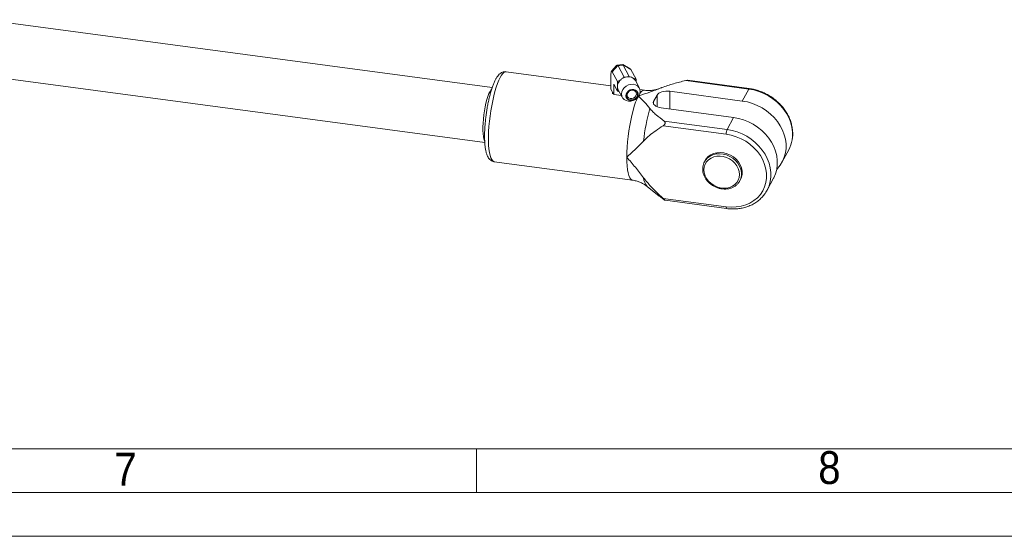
# Model space of a CAD drawing. Header units: millimetres. Extents: x 40 to 3324, y 40 to 2336.
# Tile 4 of 9: x 2111 to 2562, y 40 to 277. Entities that reach past the tile are written whole.
import ezdxf

# ---------------------------------------------------------------- set-up
doc = ezdxf.new("R2010")
doc.units = ezdxf.units.MM
doc.header["$LTSCALE"] = 4
doc.linetypes.add('SLD-Solido', pattern=[0])
doc.styles.add('SLDTEXTSTYLE0', font='GOTHIC.TTF', dxfattribs={"width": 0.913})

msp = doc.modelspace()

# ---------------------------------------------------------------- linework, layer by layer
at = {"color": 7, "linetype": 'SLD-Solido', "lineweight": 15}
for p, q in [((2327.158, 245.555), (2094.725, 276.695)), ((2381.586, 246.435), (2333.618, 252.862)), ((2384.213, 255.743), (2381.794, 253.052)), ((2384.84, 255.639), (2382.243, 252.75)), ((2382.243, 252.75), (2384.625, 248.307)), ((2387.083, 256.187), (2384.366, 255.823)), ((2387.253, 255.791), (2384.975, 255.486)), ((2384.975, 255.486), (2387.736, 250.334)), ((2390.483, 254.22), (2387.116, 256.181)), ((2390.744, 253.889), (2387.196, 255.954)), ((2387.253, 255.791), (2390.014, 250.639)), ((2390.744, 253.889), (2393.125, 249.445)), ((2091.352, 251.52), (2323.792, 220.379)), ((2381.586, 251.777), (2381.586, 244.849)), ((2384.625, 248.307), (2386.222, 249.347)), ((2384.625, 248.307), (2384.625, 246.653)), ((2387.277, 250.035), (2387.736, 250.334)), ((2387.736, 250.334), (2388.265, 250.405)), ((2389.484, 250.568), (2390.014, 250.639)), ((2390.472, 250.463), (2390.014, 250.639)), ((2393.125, 249.445), (2391.527, 250.058)), ((2394.639, 245.329), (2392.793, 248.776)), ((2393.125, 249.445), (2393.125, 248.156)), ((2444.782, 244.935), (2415.891, 248.806)), ((2444.994, 245.135), (2416.768, 248.917)), ((2382.901, 242.395), (2381.586, 244.849)), ((2382.901, 247.123), (2384.625, 243.907)), ((2382.901, 247.123), (2382.901, 242.395)), ((2384.625, 245.56), (2384.625, 243.907)), ((2384.625, 243.907), (2385.495, 243.573)), ((2384.957, 244.576), (2386.804, 241.13)), ((2396.983, 244.373), (2394.906, 244.651)), ((2408.604, 243.881), (2441.831, 239.429)), ((2408.604, 243.881), (2408.604, 235.806)), ((2441.831, 239.429), (2444.782, 244.935)), ((2382.353, 243.418), (2382.38, 242.737)), ((2386.375, 241.929), (2382.901, 242.395)), ((2401.172, 239.286), (2402.725, 242.184)), ((2401.172, 239.286), (2401.172, 238.044)), ((2402.725, 242.184), (2402.725, 236.826)), ((2437.794, 231.895), (2404.566, 236.347)), ((2405.952, 230.26), (2434.843, 226.389)), ((2434.843, 226.389), (2437.794, 231.895)), ((2434.429, 224.231), (2405.538, 228.102)), ((2460.165, 211.591), (2463.115, 217.097)), ((2424.775, 212.156), (2424.464, 211.576)), ((2328.094, 211.63), (2391.459, 203.141)), ((2424.464, 211.576), (2424.26, 211.159)), ((2440.682, 202.885), (2440.993, 203.465)), ((2440.682, 202.885), (2440.889, 203.307)), ((2453.177, 198.551), (2456.127, 204.057)), ((2398.252, 200.273), (2403.746, 195.904)), ((2405.952, 194.233), (2403.75, 195.951)), ((2405.538, 194.846), (2434.429, 190.975)), ((2453.177, 198.551), (2452.674, 197.686)), ((2406.405, 193.944), (2434.631, 190.162)), ((80, 80), (3284, 80))]:
    msp.add_line(p, q, dxfattribs=at)
at = {"color": 7, "linetype": 'SLD-Solido', "lineweight": 0}
for p, q in [((2320, 80), (2320, 60)), ((60, 60), (3304, 60)), ((40, 40), (3324, 40))]:
    msp.add_line(p, q, dxfattribs=at)
at = {"color": 7, "linetype": 'SLD-Solido', "lineweight": 15, "flags": 128}
for points in [[(2330.856, 250.259), (2331.481, 251.304), (2332.098, 252.091), (2332.697, 252.609), (2333.272, 252.852), (2333.618, 252.862)], [(2328.094, 211.63), (2327.898, 211.676), (2327.396, 211.99), (2326.94, 212.578), (2326.538, 213.431), (2326.194, 214.54), (2325.913, 215.887), (2325.699, 217.456), (2325.555, 219.225), (2325.482, 221.17), (2325.482, 223.265), (2325.555, 225.481), (2325.699, 227.789), (2325.913, 230.157), (2326.194, 232.553), (2326.538, 234.945), (2326.94, 237.301), (2327.396, 239.588), (2327.898, 241.776), (2328.44, 243.835), (2329.015, 245.737), (2329.615, 247.457), (2330.231, 248.971), (2330.856, 250.259)], [(2323.72, 220.987), (2323.61, 221.22), (2323.333, 222.061), (2323.12, 223.145), (2322.975, 224.445), (2322.902, 225.934), (2322.902, 227.578), (2322.975, 229.34), (2323.12, 231.181), (2323.333, 233.06), (2323.61, 234.935), (2323.944, 236.763), (2324.328, 238.505), (2324.754, 240.121), (2325.211, 241.575), (2325.69, 242.834), (2326.18, 243.871)], [(2326.18, 243.871), (2326.67, 244.662), (2326.961, 245.014)], [(2390.721, 239.38), (2389.61, 239.363), (2388.575, 239.609), (2387.686, 240.101), (2387.003, 240.807), (2386.574, 241.678), (2386.428, 242.655), (2386.574, 243.671), (2387.003, 244.656), (2387.686, 245.545), (2388.575, 246.276), (2389.61, 246.799), (2390.721, 247.079), (2391.833, 247.097), (2392.868, 246.851), (2393.757, 246.359), (2394.44, 245.653), (2394.869, 244.782), (2395.015, 243.805), (2394.869, 242.789), (2394.44, 241.803), (2393.757, 240.915), (2392.868, 240.184), (2391.833, 239.66), (2390.721, 239.38)], [(2391.256, 239.731), (2392.118, 239.969), (2392.896, 240.428), (2393.514, 241.065), (2393.91, 241.815), (2394.047, 242.607), (2393.91, 243.362), (2393.514, 244.006), (2392.896, 244.477), (2392.118, 244.728), (2391.256, 244.735), (2390.393, 244.497), (2389.615, 244.037), (2388.998, 243.401), (2388.602, 242.65), (2388.465, 241.859), (2388.602, 241.104), (2388.998, 240.46), (2389.615, 239.989), (2390.393, 239.738), (2391.256, 239.731)], [(2391.256, 239.923), (2390.419, 239.936), (2389.674, 240.198), (2389.099, 240.681), (2388.759, 241.331), (2388.689, 242.08), (2388.897, 242.845), (2389.361, 243.543), (2390.03, 244.1), (2390.832, 244.454), (2391.68, 244.568), (2392.482, 244.428), (2393.151, 244.051), (2393.615, 243.477), (2393.823, 242.767), (2393.753, 242), (2393.412, 241.258), (2392.838, 240.622), (2392.092, 240.16), (2391.256, 239.923)], [(2391.141, 240.523), (2391.916, 240.757), (2392.587, 241.219), (2393.063, 241.847), (2393.278, 242.556), (2393.206, 243.251), (2392.854, 243.837), (2392.271, 244.235), (2391.535, 244.392), (2390.746, 244.287), (2390.011, 243.933), (2389.428, 243.378), (2389.076, 242.698), (2389.003, 241.983), (2389.219, 241.332), (2389.695, 240.831), (2390.365, 240.549), (2391.141, 240.523)], [(2402.725, 242.184), (2403.056, 242.624), (2403.553, 243.024), (2404.196, 243.367), (2404.961, 243.641), (2405.818, 243.835), (2406.735, 243.942), (2407.675, 243.958), (2408.604, 243.881)], [(2464.66, 221.64), (2464.839, 223.187), (2464.839, 225.282), (2464.568, 227.399), (2464.029, 229.509), (2463.23, 231.585), (2462.182, 233.597), (2460.898, 235.519), (2459.396, 237.325), (2457.696, 238.99), (2455.822, 240.492), (2453.799, 241.811), (2451.654, 242.928), (2449.415, 243.829), (2447.114, 244.501), (2444.782, 244.935)], [(2388.838, 213.711), (2388.877, 215.956), (2388.994, 218.314), (2389.187, 220.752), (2389.454, 223.233), (2389.79, 225.722), (2390.191, 228.183), (2390.651, 230.579), (2391.163, 232.875), (2391.719, 235.038), (2392.312, 237.037), (2392.933, 238.843), (2393.572, 240.428), (2393.828, 240.989)], [(2404.566, 236.347), (2403.685, 236.512), (2402.886, 236.761), (2402.2, 237.082), (2401.651, 237.465), (2401.263, 237.893), (2401.049, 238.352), (2401.019, 238.822), (2401.172, 239.286)], [(2441.831, 239.429), (2444.164, 238.995), (2446.465, 238.323), (2448.703, 237.422), (2450.848, 236.305), (2452.872, 234.987), (2454.746, 233.485), (2456.445, 231.819), (2457.947, 230.014), (2459.231, 228.091), (2460.28, 226.079), (2461.079, 224.003), (2461.617, 221.893), (2461.889, 219.776), (2461.889, 217.681), (2461.617, 215.637), (2461.079, 213.671), (2460.28, 211.81), (2459.231, 210.078), (2457.947, 208.5), (2457.584, 208.125)], [(2456.127, 204.057), (2456.242, 204.275), (2457.041, 206.137), (2457.58, 208.103), (2457.851, 210.147), (2457.851, 212.242), (2457.58, 214.359), (2457.041, 216.469), (2456.242, 218.545), (2455.193, 220.557), (2453.91, 222.479), (2452.408, 224.285), (2450.708, 225.95), (2448.834, 227.452), (2446.811, 228.771), (2444.666, 229.888), (2442.427, 230.789), (2440.126, 231.461), (2437.794, 231.895)], [(2434.843, 226.389), (2437.176, 225.955), (2439.477, 225.283), (2441.715, 224.382), (2443.86, 223.265), (2445.884, 221.947), (2447.758, 220.445), (2449.457, 218.779), (2450.959, 216.974), (2452.243, 215.051), (2453.291, 213.039), (2454.091, 210.963), (2454.629, 208.853), (2454.901, 206.736), (2454.901, 204.641), (2454.629, 202.597), (2454.091, 200.631), (2453.291, 198.77), (2453.177, 198.551)], [(2434.429, 190.975), (2436.754, 190.795), (2439.041, 190.88), (2441.256, 191.228), (2443.364, 191.835), (2445.33, 192.691), (2447.125, 193.781), (2448.719, 195.09), (2450.088, 196.596), (2451.21, 198.275), (2452.067, 200.102), (2452.647, 202.047), (2452.938, 204.079), (2452.938, 206.167), (2452.647, 208.278), (2452.067, 210.378), (2451.21, 212.435), (2450.088, 214.415), (2448.719, 216.288), (2447.125, 218.023), (2445.33, 219.595), (2443.364, 220.977), (2441.256, 222.148), (2439.041, 223.09), (2436.754, 223.788), (2434.429, 224.231)], [(2391.459, 203.141), (2391.163, 203.226), (2390.651, 203.612), (2390.191, 204.293), (2389.79, 205.257), (2389.454, 206.491), (2389.187, 207.976), (2388.994, 209.692), (2388.877, 211.613), (2388.838, 213.711)], [(2424.252, 207.931), (2424.39, 206.576), (2424.8, 205.23), (2425.468, 203.939), (2426.37, 202.747), (2427.476, 201.694), (2428.749, 200.817), (2430.146, 200.145), (2431.617, 199.701), (2433.115, 199.5), (2434.587, 199.55), (2435.983, 199.848), (2437.256, 200.384), (2438.362, 201.14), (2439.265, 202.09), (2439.932, 203.203), (2440.342, 204.439), (2440.48, 205.757), (2440.342, 207.112), (2439.932, 208.458), (2439.265, 209.75), (2438.362, 210.942), (2437.256, 211.994), (2435.983, 212.872), (2434.587, 213.544), (2433.115, 213.988), (2431.617, 214.188), (2430.146, 214.139), (2428.749, 213.841), (2427.476, 213.305), (2426.37, 212.548), (2425.468, 211.598), (2424.8, 210.486), (2424.39, 209.249), (2424.252, 207.931)], [(2440.889, 203.307), (2441.139, 203.963), (2441.424, 205.331), (2441.424, 206.759), (2441.139, 208.203), (2440.58, 209.615), (2439.763, 210.951), (2438.714, 212.167), (2437.469, 213.224), (2436.066, 214.089), (2434.551, 214.733), (2432.972, 215.137), (2431.38, 215.286), (2429.827, 215.176), (2428.362, 214.811), (2427.033, 214.202), (2425.881, 213.369), (2424.945, 212.339), (2424.464, 211.576)], [(2440.993, 203.465), (2441.45, 204.543), (2441.735, 205.91), (2441.735, 207.339), (2441.45, 208.782), (2440.89, 210.194), (2440.073, 211.53), (2439.025, 212.746), (2437.779, 213.804), (2436.376, 214.669), (2434.861, 215.313), (2433.282, 215.716), (2431.691, 215.865), (2430.138, 215.756), (2428.673, 215.39), (2427.343, 214.782), (2426.192, 213.949), (2425.255, 212.919), (2424.775, 212.156)], [(2434.631, 190.162), (2434.613, 190.167), (2434.551, 190.222), (2434.499, 190.336), (2434.461, 190.504), (2434.437, 190.72), (2434.429, 190.975)]]:
    msp.add_lwpolyline(points, dxfattribs=at)
at = {"color": 7, "linetype": 'SLD-Solido', "lineweight": 15}
for centre, radius, start, end in [((2389.04, 245.856), 4.487, 128.9096, 169.77086), ((2389.611, 245.3), 5.28, 116.23649, 129.94106), ((2389.601, 245.331), 5.247, 104.74766, 116.28517), ((2389.522, 245.657), 4.912, 90.43943, 104.82205), ((2389.517, 246.181), 4.387, 77.43298, 90.43581), ((2389.645, 246.73), 3.823, 60.50793, 77.5121), ((2389.947, 247.234), 3.237, 28.44616, 60.76459), ((2388.037, 246.107), 3.456, 170.90378, 189.09622), ((2387.74, 246.064), 3.155, 189.18746, 208.12816), ((2397.161, 241.913), 2.466, 94.13603, 156.74851), ((2445.047, 244.867), 0.274, 101.07799, 165.53384), ((2486.597, 211.562), 90.532, 164.30144, 173.97681), ((2439.868, 224.306), 5.439, 157.48373, 180.79452), ((2450.092, 224.058), 14.768, 331.87419, 350.57557), ((2403.312, 204.761), 6.764, 183.99522, 221.56853)]:
    msp.add_arc(centre, radius, start, end, dxfattribs=at)
for centre, major_axis, ratio, start_param, end_param in [((2382.463, 249.408), (-0.58, 3.697), 0.1777757, 5.8127497, 7.1308658), ((2385.734, 253.047), (-1.452, 2.75), 0.2748726, 5.7699569, 6.3840148), ((2380.068, 252.288), (4.887, 3.233), 0.2732338, 6.2578498, 6.38419), ((2386.494, 253.149), (0.607, 3.038), 0.1249169, 5.9135792, 6.3259782), ((2392.16, 253.908), (4.949, -2.162), 0.1893599, 3.2512678, 3.3776079), ((2390.963, 250.546), (-0.58, 3.697), 0.1777757, 5.8127497, 6.139563)]:
    msp.add_ellipse(centre, major_axis=major_axis, ratio=ratio, start_param=start_param, end_param=end_param, dxfattribs=at)
for points, knots in [([(2333.63, 252.851), (2333.606, 252.858), (2333.287, 252.94), (2332.639, 252.873), (2331.802, 252.643), (2331.056, 252.222), (2330.364, 251.645), (2329.676, 250.85), (2329.142, 250.044), (2328.827, 249.471), (2328.741, 249.315)], [0, 0, 0, 0, 0.01051512, 0.13860907, 0.2635544, 0.39330516, 0.53823994, 0.71117216, 0.92114475, 1, 1, 1, 1]), ([(2328.741, 249.315), (2328.627, 249.095), (2328.283, 248.432), (2327.743, 247.187), (2327.131, 245.528), (2326.565, 243.734), (2326.041, 241.821), (2325.56, 239.805), (2325.126, 237.705), (2324.742, 235.545), (2324.412, 233.35), (2324.14, 231.145), (2323.929, 228.958), (2323.781, 226.814), (2323.699, 224.738), (2323.686, 222.753), (2323.741, 220.88), (2323.869, 219.134), (2324.074, 217.526), (2324.366, 216.056), (2324.754, 214.77), (2325.232, 213.725), (2325.798, 212.909), (2326.445, 212.28), (2327.206, 211.855), (2327.79, 211.634), (2328.088, 211.634), (2328.097, 211.634)], [0, 0, 0, 0, 0.0236, 0.0714819, 0.1178772, 0.16322, 0.2079422, 0.2522843, 0.2963894, 0.3403499, 0.3842315, 0.428086, 0.4719542, 0.5158744, 0.5599001, 0.6041, 0.6485703, 0.6934581, 0.7390046, 0.7856332, 0.8341162, 0.8789522, 0.913853, 0.9440714, 0.9720263, 0.9991306, 1, 1, 1, 1]), ([(2415.891, 248.806), (2414.006, 248.341), (2411.172, 247.642), (2407.561, 246.548), (2405.634, 245.88), (2404.628, 245.481), (2404.455, 245.412)], [0, 0, 0, 0, 0.4727989, 0.7109108, 0.9500322, 1, 1, 1, 1]), ([(2415.891, 248.806), (2416.139, 248.86), (2416.478, 248.935), (2416.707, 248.918), (2416.768, 248.914)], [0, 0, 0, 0, 0.7326603, 1, 1, 1, 1]), ([(2404.455, 245.412), (2402.795, 244.778), (2399.54, 243.535), (2396.126, 242.404), (2394.452, 241.849)], [0, 0, 0, 0, 0.5096464, 1, 1, 1, 1]), ([(2403.328, 244.991), (2402.873, 244.847), (2401.894, 244.537), (2400.199, 244.279), (2398.519, 244.199), (2397.428, 244.342), (2396.985, 244.4)], [0, 0, 0, 0, 0.231642, 0.4988969, 0.796648, 1, 1, 1, 1]), ([(2464.679, 221.787), (2464.747, 222.17), (2464.929, 223.203), (2464.954, 224.941), (2464.779, 226.967), (2464.35, 228.996), (2463.685, 231), (2462.789, 232.956), (2461.674, 234.839), (2460.352, 236.627), (2458.839, 238.297), (2457.155, 239.828), (2455.32, 241.203), (2453.355, 242.404), (2451.285, 243.417), (2449.135, 244.226), (2447.028, 244.811), (2445.64, 245.032), (2444.994, 245.135)], [0, 0, 0, 0, 0.0377853, 0.1017483, 0.1658586, 0.2301359, 0.2945786, 0.3591695, 0.423883, 0.4886914, 0.55357, 0.6184989, 0.6834637, 0.7484554, 0.8134683, 0.8784986, 0.9435422, 1, 1, 1, 1]), ([(2394.221, 241.77), (2394.225, 241.766), (2395.152, 240.826), (2397.029, 238.953), (2398.637, 237.024), (2399.442, 236.058)], [0, 0, 0, 0, 0.0020535, 0.5007, 1, 1, 1, 1]), ([(2399.442, 236.058), (2399.871, 235.552), (2400.731, 234.537), (2402.862, 232.585), (2404.713, 231.192), (2405.952, 230.26)], [0, 0, 0, 0, 0.2472849, 0.4961771, 1, 1, 1, 1]), ([(2405.538, 228.102), (2405.737, 228.245), (2406.018, 228.447), (2406.296, 228.86), (2406.414, 229.172), (2406.436, 229.49), (2406.356, 229.818), (2406.179, 230.078), (2406.017, 230.208), (2405.952, 230.26)], [0, 0, 0, 0, 0.2680962, 0.3793682, 0.4915569, 0.5907517, 0.7079384, 0.8835371, 1, 1, 1, 1]), ([(2405.538, 228.102), (2404.397, 227.36), (2402.216, 225.941), (2399.16, 223.641), (2397.432, 221.924), (2396.565, 221.062)], [0, 0, 0, 0, 0.3533146, 0.675533, 1, 1, 1, 1]), ([(2396.565, 221.062), (2395.334, 219.795), (2392.869, 217.258), (2390.181, 214.905), (2388.843, 213.716), (2388.838, 213.711)], [0, 0, 0, 0, 0.4983182, 0.9979465, 1, 1, 1, 1]), ([(2388.838, 213.711), (2388.843, 213.705), (2390.179, 212.161), (2392.866, 209.088), (2395.332, 205.89), (2396.565, 204.29)], [0, 0, 0, 0, 0.0020535, 0.5007, 1, 1, 1, 1]), ([(2424.255, 211.143), (2424.25, 211.136), (2424.033, 210.751), (2423.817, 209.906), (2423.667, 208.956), (2423.661, 208.425), (2423.659, 208.318)], [0, 0, 0, 0, 0.0092825, 0.4607168, 0.8906576, 1, 1, 1, 1]), ([(2423.659, 208.318), (2423.667, 208.07), (2423.688, 207.373), (2423.916, 206.219), (2424.408, 204.894), (2425.128, 203.631), (2426.053, 202.465), (2427.158, 201.43), (2428.414, 200.552), (2429.785, 199.859), (2431.235, 199.368), (2432.723, 199.094), (2434.209, 199.047), (2435.652, 199.228), (2437.01, 199.633), (2438.243, 200.252), (2439.323, 201.063), (2440.189, 202.055), (2440.711, 202.827), (2440.87, 203.284), (2440.886, 203.329)], [0, 0, 0, 0, 0.0328856, 0.0923447, 0.151999, 0.2118889, 0.2719589, 0.3321521, 0.3924265, 0.4527577, 0.5131332, 0.5735413, 0.6339624, 0.6943569, 0.7546592, 0.8147821, 0.8746397, 0.9341878, 0.9934606, 1, 1, 1, 1]), ([(2391.461, 203.124), (2391.559, 203.116), (2392.283, 203.059), (2393.583, 202.715), (2395.284, 202.111), (2396.782, 201.316), (2397.765, 200.684), (2398.183, 200.32), (2398.231, 200.279)], [0, 0, 0, 0, 0.0387432, 0.2837057, 0.5212065, 0.7508348, 0.9718188, 1, 1, 1, 1]), ([(2396.565, 204.29), (2397.095, 203.604), (2398.669, 201.567), (2401.673, 198.403), (2404.247, 196.035), (2405.538, 194.846)], [0, 0, 0, 0, 0.2020971, 0.5996241, 1, 1, 1, 1]), ([(2405.952, 194.233), (2406.098, 194.13), (2406.306, 193.983), (2406.429, 193.93), (2406.427, 193.97), (2406.328, 194.093), (2406.119, 194.308), (2405.839, 194.574), (2405.624, 194.769), (2405.538, 194.846)], [0, 0, 0, 0, 0.26809617, 0.37936818, 0.49155693, 0.5907517, 0.70793844, 0.88353715, 1, 1, 1, 1]), ([(2434.631, 190.162), (2435.032, 190.115), (2436.176, 189.98), (2438.058, 189.933), (2440.244, 190.092), (2442.365, 190.479), (2444.394, 191.087), (2446.306, 191.908), (2448.075, 192.933), (2449.684, 194.144), (2451.094, 195.539), (2452.083, 196.723), (2452.521, 197.48), (2452.633, 197.672)], [0, 0, 0, 0, 0.054876, 0.1566296, 0.2584073, 0.3601034, 0.4616672, 0.5630418, 0.6641724, 0.765018, 0.865564, 0.9658326, 1, 1, 1, 1])]:
    msp.add_open_spline(points, degree=3, knots=knots, dxfattribs=at)

# ---------------------------------------------------------------- texts
at = {"color": 7, "linetype": 'Continuous', "lineweight": 0, "char_height": 15.048, "attachment_point": 1, "style": 'SLDTEXTSTYLE0'}
for s, insert in [('7', (2154.028, 78.317)), ('8', (2476.63, 79.005))]:
    msp.add_mtext(s, dxfattribs=dict(at, insert=insert))

doc.saveas('drawing.dxf')
